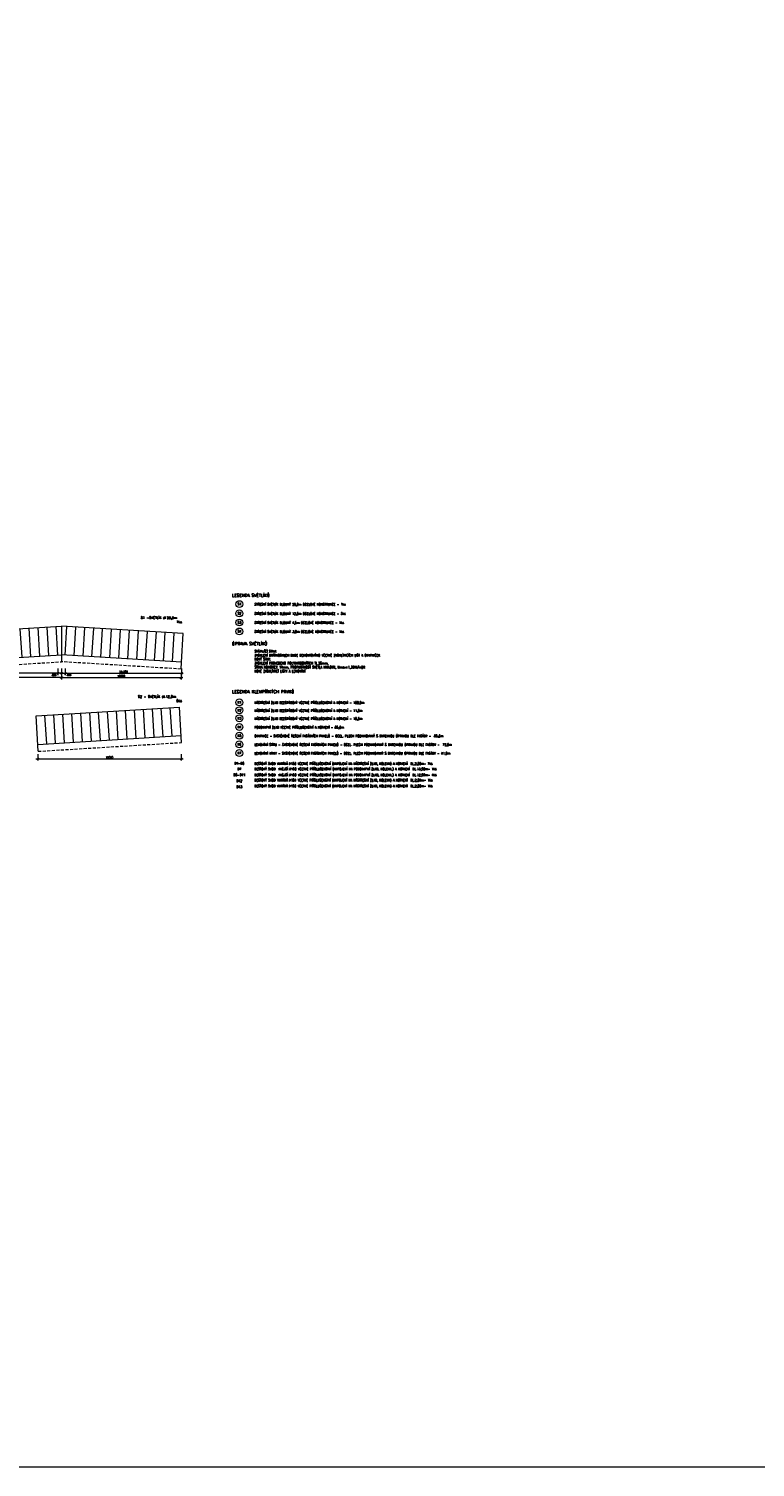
# Model space of a CAD drawing. Header units: millimetres. Extents: x -485339 to 286898, y -1189934 to 1602269.
# Tile 30 of 230: x -152662 to -91891, y -1189934 to -1069633. Entities that reach past the tile are written whole.
import ezdxf
from ezdxf.enums import TextEntityAlignment as Align

# ---------------------------------------------------------------- set-up
doc = ezdxf.new("R2010")
doc.units = ezdxf.units.MM
doc.header["$LTSCALE"] = 10
doc.linetypes.add('ČÁRKOVANÁ', pattern=[19.05, 12.7, -6.35])
doc.layers.get('Defpoints').update_dxf_attribs({"lineweight": 0})
for name, color, linetype, lineweight in [('N_popis', 10, 'Continuous', 18), ('N_čáry_plné', 10, 'Continuous', 18), ('N_čáry_pod', 10, 'ČÁRKOVANÁ', 18), ('St_popis', 250, 'Continuous', 18)]:
    doc.layers.add(name, color=color, linetype=linetype, lineweight=lineweight)
doc.styles.add('Andy', font='arial.ttf')
doc.styles.add('ROMANS', font='romans.shx', dxfattribs={"width": 0.8})
doc.styles.get("Standard").update_dxf_attribs({"font": 'simplex.shx', "width": 0.8})
doc.dimstyles.new('stavebníM100', dxfattribs={"dimtxt": 165, "dimasz": 170, "dimexe": 150, "dimexo": 100, "dimgap": 30, "dimtad": 1, "dimdec": 0, "dimtxsty": 'Standard', "dimblk": 'OBLIQUE', "dimcen": -2.5, "dimdle": 150, "dimclrd": 256, "dimclre": 256, "dimclrt": 256, "dimadec": 4, "dimazin": 0, "dimtfac": 1, "dimtdec": 0, "dimtmove": 2, "dimatfit": 3, "dimldrblk": 'OBLIQUE', "dimfxl": 400, "dimfxlon": 1, "dimlwd": -1, "dimlwe": -1, "dimarcsym": 0})

# ---------------------------------------------------------------- blocks, each defined once
blk = doc.blocks.new('*U7485')
at = {"layer": 'N_čáry_plné'}
blk.add_lwpolyline([(0, -1196), (0, 1196)], dxfattribs=at)
blk = doc.blocks.new('*U7486')
at = {"layer": 'N_čáry_plné'}
for p in [(0, 0), (750, 0), (1500, 0), (2250, 0), (3000, 0), (3750, 0), (4500, 0), (5250, 0), (6000, 0), (6750, 0), (7500, 0), (8250, 0), (9000, 0), (9750, 0), (10500, 0)]:
    blk.add_blockref('*U7485', p, dxfattribs=at)
blk = doc.blocks.new('*U7490')
at = {"layer": 'N_čáry_plné'}
blk.add_lwpolyline([(0, -1196), (0, 1196)], dxfattribs=at)
blk = doc.blocks.new('*U7489')
at = {"layer": 'N_čáry_plné'}
for p in [(0, 0), (750, 0), (1500, 0), (2250, 0), (3000, 0), (3750, 0), (4500, 0), (5250, 0), (6000, 0), (6750, 0), (7500, 0), (8250, 0), (9000, 0), (9750, 0)]:
    blk.add_blockref('*U7490', p, dxfattribs=at)
blk = doc.blocks.new('_OBLIQUE')
at = {"color": 0, "linetype": 'ByBlock'}
blk.add_line((-0.5, -0.5), (0.5, 0.5), dxfattribs=at)
blk = doc.blocks.new('*D7500')
at = {"layer": 'Defpoints', "color": 0}
for p in [(-151909, -1129481), (-139909, -1128747), (-139909, -1130689)]:
    blk.add_point(p, dxfattribs=at)
at = {"layer": 'N_čáry_plné'}
for p, q in [((-152059, -1130689), (-139759, -1130689)), ((-151909, -1130289), (-151909, -1130839)), ((-139909, -1130289), (-139909, -1130839))]:
    blk.add_line(p, q, dxfattribs=at)
at = {"layer": 'N_čáry_plné', "linetype": 'ByBlock', "xscale": 170, "yscale": 170, "zscale": 170, "rotation": 180}
blk.add_blockref('_OBLIQUE', (-151909, -1130689), dxfattribs=at)
at = {"layer": 'N_čáry_plné', "linetype": 'ByBlock', "xscale": 170, "yscale": 170, "zscale": 170}
blk.add_blockref('_OBLIQUE', (-139909, -1130689), dxfattribs=at)
at = {"layer": 'N_čáry_plné', "insert": (-145909, -1130577), "char_height": 165, "attachment_point": 5}
blk.add_mtext('12000', dxfattribs=at)
blk = doc.blocks.new('*D7501')
at = {"layer": 'Defpoints', "color": 0}
for p in [(-150232, -1122009), (-149926, -1121991), (-150232, -1123535)]:
    blk.add_point(p, dxfattribs=at)
at = {"layer": 'N_čáry_plné'}
for p, q in [((-149776, -1123535), (-150382, -1123535)), ((-150232, -1123135), (-150232, -1123685)), ((-149926, -1123135), (-149926, -1123685))]:
    blk.add_line(p, q, dxfattribs=at)
at = {"layer": 'N_čáry_plné', "linetype": 'ByBlock', "xscale": 170, "yscale": 170, "zscale": 170, "rotation": 180}
blk.add_blockref('_OBLIQUE', (-150232, -1123535), dxfattribs=at)
at = {"layer": 'N_čáry_plné', "linetype": 'ByBlock', "xscale": 170, "yscale": 170, "zscale": 170}
blk.add_blockref('_OBLIQUE', (-149926, -1123535), dxfattribs=at)
at = {"layer": 'N_čáry_plné', "insert": (-150554, -1123663), "char_height": 165, "attachment_point": 5}
blk.add_mtext('305', dxfattribs=at)
blk = doc.blocks.new('*D7502')
at = {"layer": 'Defpoints', "color": 0}
for p in [(-150232, -1122009), (-159963, -1122604), (-159963, -1123535)]:
    blk.add_point(p, dxfattribs=at)
at = {"layer": 'N_čáry_plné'}
for p, q in [((-150082, -1123535), (-160113, -1123535)), ((-159963, -1123135), (-159963, -1123685)), ((-150232, -1123135), (-150232, -1123685))]:
    blk.add_line(p, q, dxfattribs=at)
at = {"layer": 'N_čáry_plné', "linetype": 'ByBlock', "xscale": 170, "yscale": 170, "zscale": 170, "rotation": 180}
blk.add_blockref('_OBLIQUE', (-159963, -1123535), dxfattribs=at)
at = {"layer": 'N_čáry_plné', "linetype": 'ByBlock', "xscale": 170, "yscale": 170, "zscale": 170}
blk.add_blockref('_OBLIQUE', (-150232, -1123535), dxfattribs=at)
at = {"layer": 'N_čáry_plné', "insert": (-155098, -1123422), "char_height": 165, "attachment_point": 5}
blk.add_mtext('13x750', dxfattribs=at)
blk = doc.blocks.new('*D7503')
at = {"layer": 'Defpoints', "color": 0}
for p in [(-149926, -1121990), (-159926, -1123182), (-159926, -1123893)]:
    blk.add_point(p, dxfattribs=at)
at = {"layer": 'N_čáry_plné'}
for p, q in [((-159926, -1123493), (-159926, -1124043)), ((-149926, -1123493), (-149926, -1124043)), ((-149776, -1123893), (-160076, -1123893))]:
    blk.add_line(p, q, dxfattribs=at)
at = {"layer": 'N_čáry_plné', "linetype": 'ByBlock', "xscale": 170, "yscale": 170, "zscale": 170, "rotation": 180}
blk.add_blockref('_OBLIQUE', (-159926, -1123893), dxfattribs=at)
at = {"layer": 'N_čáry_plné', "linetype": 'ByBlock', "xscale": 170, "yscale": 170, "zscale": 170}
blk.add_blockref('_OBLIQUE', (-149926, -1123893), dxfattribs=at)
at = {"layer": 'N_čáry_plné', "insert": (-154926, -1123780), "char_height": 165, "attachment_point": 5}
blk.add_mtext('10000', dxfattribs=at)
blk = doc.blocks.new('*U7505')
at = {"layer": 'N_čáry_plné'}
blk.add_lwpolyline([(0, -1196), (0, 1196)], dxfattribs=at)
blk = doc.blocks.new('*U7504')
at = {"layer": 'N_čáry_plné'}
for p in [(0, 0), (750, 0), (1500, 0), (2250, 0), (3000, 0), (3750, 0), (4500, 0), (5250, 0), (6000, 0), (6750, 0), (7500, 0), (8250, 0), (9000, 0), (9750, 0)]:
    blk.add_blockref('*U7505', p, dxfattribs=at)
blk = doc.blocks.new('*D7506')
at = {"layer": 'Defpoints', "color": 0}
for p in [(-149926, -1121991), (-149621, -1122009), (-149621, -1123535)]:
    blk.add_point(p, dxfattribs=at)
at = {"layer": 'N_čáry_plné'}
for p, q in [((-150076, -1123535), (-149471, -1123535)), ((-149926, -1123135), (-149926, -1123685)), ((-149621, -1123135), (-149621, -1123685))]:
    blk.add_line(p, q, dxfattribs=at)
at = {"layer": 'N_čáry_plné', "linetype": 'ByBlock', "xscale": 170, "yscale": 170, "zscale": 170, "rotation": 180}
blk.add_blockref('_OBLIQUE', (-149926, -1123535), dxfattribs=at)
at = {"layer": 'N_čáry_plné', "linetype": 'ByBlock', "xscale": 170, "yscale": 170, "zscale": 170}
blk.add_blockref('_OBLIQUE', (-149621, -1123535), dxfattribs=at)
at = {"layer": 'N_čáry_plné', "insert": (-149298, -1123663), "char_height": 165, "attachment_point": 5}
blk.add_mtext('305', dxfattribs=at)
blk = doc.blocks.new('*D7507')
at = {"layer": 'Defpoints', "color": 0}
for p in [(-149621, -1122009), (-139889, -1122604), (-139889, -1123535)]:
    blk.add_point(p, dxfattribs=at)
at = {"layer": 'N_čáry_plné'}
for p, q in [((-149771, -1123535), (-139739, -1123535)), ((-149621, -1123135), (-149621, -1123685)), ((-139889, -1123135), (-139889, -1123685))]:
    blk.add_line(p, q, dxfattribs=at)
at = {"layer": 'N_čáry_plné', "linetype": 'ByBlock', "xscale": 170, "yscale": 170, "zscale": 170, "rotation": 180}
blk.add_blockref('_OBLIQUE', (-149621, -1123535), dxfattribs=at)
at = {"layer": 'N_čáry_plné', "linetype": 'ByBlock', "xscale": 170, "yscale": 170, "zscale": 170}
blk.add_blockref('_OBLIQUE', (-139889, -1123535), dxfattribs=at)
at = {"layer": 'N_čáry_plné', "insert": (-144755, -1123422), "char_height": 165, "attachment_point": 5}
blk.add_mtext('13x750', dxfattribs=at)
blk = doc.blocks.new('*D7508')
at = {"layer": 'Defpoints', "color": 0}
for p in [(-149926, -1121990), (-139926, -1123182), (-139926, -1123893)]:
    blk.add_point(p, dxfattribs=at)
at = {"layer": 'N_čáry_plné'}
for p, q in [((-149926, -1123493), (-149926, -1124043)), ((-139926, -1123493), (-139926, -1124043)), ((-150076, -1123893), (-139776, -1123893))]:
    blk.add_line(p, q, dxfattribs=at)
at = {"layer": 'N_čáry_plné', "linetype": 'ByBlock', "xscale": 170, "yscale": 170, "zscale": 170, "rotation": 180}
blk.add_blockref('_OBLIQUE', (-149926, -1123893), dxfattribs=at)
at = {"layer": 'N_čáry_plné', "linetype": 'ByBlock', "xscale": 170, "yscale": 170, "zscale": 170}
blk.add_blockref('_OBLIQUE', (-139926, -1123893), dxfattribs=at)
at = {"layer": 'N_čáry_plné', "insert": (-144926, -1123780), "char_height": 165, "attachment_point": 5}
blk.add_mtext('10000', dxfattribs=at)

msp = doc.modelspace()

# ---------------------------------------------------------------- linework, layer by layer
at = {"layer": 'Defpoints'}
msp.add_lwpolyline([(-480994, -929890.9), (286897.8, -929890.9), (286897.8, -1189933.9), (-480994, -1189933.9)], close=True, dxfattribs=at)
at = {"layer": 'N_čáry_plné'}
for points in [[(-160109.4, -1120217.1), (-149927.2, -1119594.3)], [(-149926.2, -1119594.3), (-149926.2, -1122570.6)], [(-149926.2, -1119594.3), (-149926.2, -1122570.6)], [(-139742.9, -1120217.1), (-149925.2, -1119594.3)], [(-159963.4, -1122604.4), (-149926.2, -1121990.5)], [(-139888.9, -1122604.4), (-149926.2, -1121990.5)], [(-139926.3, -1123182.2), (-139890.9, -1122604.2)], [(-152054.6, -1127093.5), (-140055, -1126359.5)], [(-151873.2, -1130058.7), (-152054.6, -1127093.5)], [(-139873.6, -1129324.8), (-140055, -1126359.5)], [(-151908.5, -1129480.8), (-139909, -1128746.8)]]:
    msp.add_lwpolyline(points, dxfattribs=at)
for centre in [(-135042.3, -1117751.5), (-135042.3, -1118526), (-135042.3, -1119286.8), (-135042.3, -1120034.1), (-135042.3, -1125968.8), (-135042.3, -1126629.6), (-135042.3, -1127300.5), (-135042.3, -1128027.2), (-135042.3, -1128753.8), (-135042.3, -1129480.5), (-135042.3, -1130207.2)]:
    msp.add_circle(centre, 285.9, dxfattribs=at)
at = {"layer": 'N_čáry_pod', "ltscale": 2}
for points in [[(-159926.1, -1123182.2), (-149926.2, -1122570.6)], [(-139926.3, -1123182.2), (-149926.2, -1122570.6)], [(-151873.2, -1130058.7), (-139873.6, -1129324.8)]]:
    msp.add_lwpolyline(points, dxfattribs=at)

# ---------------------------------------------------------------- block references
at = {"layer": 'N_čáry_plné', "rotation": 3.500000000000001}
for name, p in [('*U7489', (-160036.4, -1121410.7)), ('*U7486', (-151232.9, -1128241.3))]:
    msp.add_blockref(name, p, dxfattribs=at)
at = {"layer": 'N_čáry_plné', "xscale": -1, "rotation": 356.5}
msp.add_blockref('*U7504', (-139815.9, -1121410.7), dxfattribs=at)

# ---------------------------------------------------------------- texts
at = {"layer": 'N_popis', "width": 0.8}
for s, p in [('S1', (-135042.3, -1117751.5)), ('S2', (-135042.3, -1118526)), ('S3', (-135042.3, -1119286.8)), ('S4', (-135042.3, -1120034.1)), ('K1', (-135042.3, -1125968.8)), ('K2', (-135042.3, -1126629.6)), ('K3', (-135042.3, -1127300.5)), ('K4', (-135042.3, -1128027.2)), ('K5', (-135042.3, -1128753.8)), ('K6', (-135042.3, -1129480.5)), ('K7', (-135042.3, -1130207.2)), ('D8-D11', (-135042.3, -1132029.5)), ('D1-D6', (-135042.3, -1131066.1)), ('D7', (-135042.3, -1131529.5)), ('D12', (-135042.3, -1132529.5)), ('D13', (-135042.3, -1133029.5))]:
    msp.add_text(s, height=200, dxfattribs=at).set_placement(p, align=Align.MIDDLE_CENTER)
at = {"layer": 'St_popis', "attachment_point": 1, "style": 'Andy'}
for s, insert, char_height in [('{\\Fromand|c0;LEGENDA SVĚTLÍKŮ }', (-135659.2, -1116887.6), 250), ('{\\Fromand|c0;S1 -SVĚTLÍK dl.20,0m}', (-143296.7, -1118793.4), 200), ('{\\Fromand|c0;7ks}', (-140314.6, -1119151.8), 200), ('{\\Fromand|c0;ÚPRAVA SVĚTLÍKŮ}', (-135659.2, -1120933.4), 250), ('{\\Fromand|c0;S2 - SVĚTLÍK dl.12,0m}', (-143531.5, -1125382.2), 200), ('{\\Fromand|c0;5ks}', (-140314.6, -1125740.6), 200), ('{\\Fromand|c0;LEGENDA KLEMPÍŘKÝCH PRVKŮ}', (-135659.2, -1124952.6), 250)]:
    msp.add_mtext(s, dxfattribs=dict(at, insert=insert, char_height=char_height))
at = {"layer": 'St_popis', "char_height": 200, "attachment_point": 1, "style": 'ROMANS'}
for s, insert, width in [('STŘEŠNÍ SVĚTLÍK DLOUHÝ 20,0m OCELOVÉ KONSTRUKCE - 7ks', (-133785.5, -1117676.5), 17412.882), ('STŘEŠNÍ SVĚTLÍK DLOUHÝ 12,0m OCELOVÉ KONSTRUKCE - 5ks', (-133785.5, -1118451), 17412.882), ('STŘEŠNÍ SVĚTLÍK DLOUHÝ 4,5m OCELOVÉ KONSTRUKCE - 1ks', (-133785.5, -1119211.8), 17412.882), ('STŘEŠNÍ SVĚTLÍK DLOUHÝ 3,0m OCELOVÉ KONSTRUKCE - 1ks', (-133785.5, -1119959.1), 17412.882), ('STÁVAJÍCÍ STAV:\\PZASKLENÍ DRÁTKOSKLEM BUDE DEMONTOVÁNO VČETNĚ ZASKLÍVACÍCH LIŠT A OKAPNIČEK\\PNOVÝ STAV:\\PZASKLENÍ PROVEDENO POLYKARBONÁTEM TL.25mm, \\PŠÍŘKA KOMŮREK 14mm, PROPUSTNOST SVĚTLA MIN.60%, Umax=1,39W/m2K\\PNOVÉ ZASKLÍVACÍ LIŠTY A LEMOVÁNÍ', (-133785.5, -1121589.5), 17412.882), ('NÁSTŘEŠNÍ ŽLAB BEZSPÁDOVÝ VČETNĚ PŘÍSLUŠENSTVÍ A KOTVENÍ - 100,0m', (-133785.5, -1125893.8), 17412.882), ('NÁSTŘEŠNÍ ŽLAB BEZSPÁDOVÝ VČETNĚ PŘÍSLUŠENSTVÍ A KOTVENÍ - 11,0m', (-133785.5, -1126554.6), 17412.882), ('NÁSTŘEŠNÍ ŽLAB BEZSPÁDOVÝ VČETNĚ PŘÍSLUŠENSTVÍ A KOTVENÍ - 10,6m', (-133785.5, -1127225.5), 17412.882), ('PODOKAPNÍ ŽLAB VČETNĚ PŘÍSLUŠENSTVÍ A KOTVENÍ - 85,6m', (-133785.5, -1127952.1), 17412.882), ('OKAPNICE - SYSTÉMOVÉ ŘEŠENÍ FASÁDNÍCH PANELŮ - OCEL. PLECH POZINKOVANÝ S BAREVNOU ÚPRAVOU DLE FASÁDY -  85,6m', (-133785.5, -1128678.8), 18683.642), ('LEMOVÁNÍ ŠTÍTU - SYSTÉMOVÉ ŘEŠENÍ FASÁDNÍCH PANELŮ - OCEL. PLECH POZINKOVANÝ S BAREVNOU ÚPRAVOU DLE FASÁDY -  72,0m', (-133785.5, -1129405.5), 18683.642), ('LEMOVÁNÍ ATIKY - SYSTÉMOVÉ ŘEŠENÍ FASÁDNÍCH PANELŮ - OCEL. PLECH POZINKOVANÝ S BAREVNOU ÚPRAVOU DLE FASÁDY - 41,0m', (-133785.5, -1130132.2), 18683.642), ('DEŠŤOVÝ SVOD VNITŘNÍ %%C150 VČETNĚ PŘÍSLUŠENSTVÍ (NAPOJENÍ NA NÁSTŘEŠNÍ ŽLAB, KOLENA) A KOTVENÍ  DL.2,00m- 7ks', (-133785.5, -1130991.1), 17412.882), ('DEŠŤOVÝ SVOD  VNĚJŠÍ %%C150 VČETNĚ PŘÍSLUŠENSTVÍ (NAPOJENÍ NA PODOKAPNÍ ŽLAB, KOLENA,) A KOTVENÍ  DL.13,50m- 1ks', (-133785.5, -1131434.4), 17412.882), ('DEŠŤOVÝ SVOD  VNĚJŠÍ %%C150 VČETNĚ PŘÍSLUŠENSTVÍ (NAPOJENÍ NA PODOKAPNÍ ŽLAB, KOLENA,) A KOTVENÍ  DL.12,50m- 4ks', (-133785.5, -1131934.4), 17412.882), ('DEŠŤOVÝ SVOD VNITŘNÍ %%C150 VČETNĚ PŘÍSLUŠENSTVÍ (NAPOJENÍ NA NÁSTŘEŠNÍ ŽLAB, KOLENA) A KOTVENÍ  DL.2,00m- 1ks', (-133785.5, -1132371.9), 17412.882), ('DEŠŤOVÝ SVOD VNITŘNÍ %%C150 VČETNĚ PŘÍSLUŠENSTVÍ (NAPOJENÍ NA NÁSTŘEŠNÍ ŽLAB, KOLENA) A KOTVENÍ  DL.2,00m- 1ks', (-133785.5, -1132861), 17412.882)]:
    msp.add_mtext(s, dxfattribs=dict(at, insert=insert, width=width))

# ---------------------------------------------------------------- dimensions: what is measured, and where the dimension line sits
at = {"layer": 'N_čáry_plné'}
dim = msp.add_linear_dim(base=(-159963.4, -1123534.7), p1=(-150231.6, -1122009.1), p2=(-159963.4, -1122604.4), text='13x750', dimstyle='stavebníM100', override={"dimtxsty": 'Standard'}, dxfattribs=at)
dim.commit()
dim.dimension.update_dxf_attribs({"geometry": '*D7502', "text_midpoint": (-155097.5, -1123422.2)})
for base, p1, p2, picture, middle in [((-159926.1, -1123892.9), (-149926.2, -1121990.5), (-159926.1, -1123182.2), '*D7503', (-154926.1, -1123780.4)), ((-139908.9614, -1130689.3732), (-151908.538, -1129480.7526), (-139908.9614, -1128746.8271), '*D7500', (-145908.7497, -1130576.8732))]:
    dim = msp.add_linear_dim(base=base, p1=p1, p2=p2, dimstyle='stavebníM100', dxfattribs=at)
    dim.commit()
    dim.dimension.update_dxf_attribs({"geometry": picture, "text_midpoint": middle})
dim = msp.add_linear_dim(base=(-150231.6, -1123534.7), p1=(-149926.2, -1121990.5), p2=(-150231.6, -1122009.1), dimstyle='stavebníM100', dxfattribs=at)
dim.commit()
dim.dimension.update_dxf_attribs({"geometry": '*D7501', "text_midpoint": (-150553.9, -1123662.7), "dimtype": 160})
dim = msp.add_linear_dim(base=(-149620.8, -1123534.7), p1=(-149926.2, -1121990.5), p2=(-149620.8, -1122009.1), angle=180, dimstyle='stavebníM100', dxfattribs=at)
dim.commit()
dim.dimension.update_dxf_attribs({"geometry": '*D7506', "text_midpoint": (-149298.5, -1123662.7), "dimtype": 160})
dim = msp.add_linear_dim(base=(-139926.3, -1123892.9), p1=(-149926.2, -1121990.5), p2=(-139926.3, -1123182.2), angle=180, dimstyle='stavebníM100', dxfattribs=at)
dim.commit()
dim.dimension.update_dxf_attribs({"geometry": '*D7508', "text_midpoint": (-144926.2, -1123780.4)})
dim = msp.add_linear_dim(base=(-139888.9, -1123534.7), p1=(-149620.8, -1122009.1), p2=(-139888.9, -1122604.4), angle=180, text='13x750', dimstyle='stavebníM100', override={"dimtxsty": 'Standard'}, dxfattribs=at)
dim.commit()
dim.dimension.update_dxf_attribs({"geometry": '*D7507', "text_midpoint": (-144754.9, -1123422.2)})

doc.saveas('drawing.dxf')
